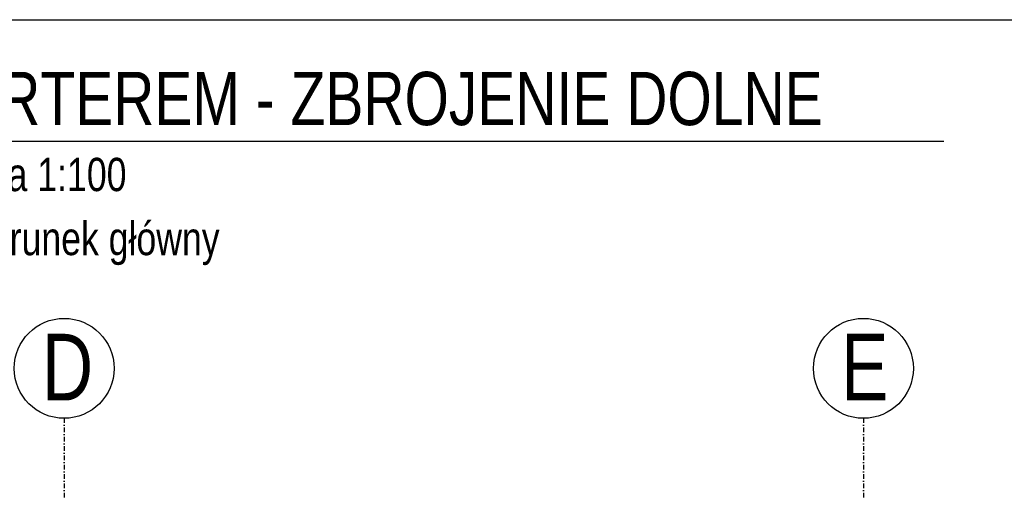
# Model space of a CAD drawing. Header units: millimetres. Extents: x -9392 to -3267, y -12126 to -7155.
# Tile 25 of 31: x -7382 to -6643, y -7509 to -7155. Entities that reach past the tile are written whole.
import ezdxf
from ezdxf.enums import TextEntityAlignment as Align

# ---------------------------------------------------------------- set-up
doc = ezdxf.new("R2010")
doc.units = ezdxf.units.MM
doc.header["$LTSCALE"] = 10
doc.linetypes.add('MO', pattern=[0.7, 0.35, -0.17, 0.01, -0.17])
doc.layers.add('BA_obw', color=230, linetype='Continuous', plot=False)
for name, color, linetype in [('BD_osm', 1, 'MO'), ('BD_txs', 2, 'Continuous'), ('BD_wic', 1, 'Continuous'), ('BZ_sym', 7, 'Continuous'), ('BZ_txg', 3, 'Continuous'), ('BZ_txs', 2, 'Continuous')]:
    doc.layers.add(name, color=color, linetype=linetype)
doc.styles.add('BIKTG', font='bikromsw.shx', dxfattribs={"width": 0.8})
doc.styles.add('BIKTS', font='bikromsw.shx', dxfattribs={"width": 0.8})

# ---------------------------------------------------------------- blocks, each defined once
blk = doc.blocks.new('eoprz')

msp = doc.modelspace()

# ---------------------------------------------------------------- linework, layer by layer
at = {"layer": 'BA_obw'}
msp.add_lwpolyline([(-9392.1, -7155.47), (-4856.59, -7155.47), (-4856.59, -11218.82), (-9392.1, -11218.82)], close=True, dxfattribs=at)
at = {"layer": 'BD_osm'}
for points in [[(-7348.89, -7454.57), (-7348.89, -10667.02)], [(-6748.89, -7454.57), (-6748.89, -10667.02)]]:
    msp.add_lwpolyline(points, dxfattribs=at)
at = {"layer": 'BD_wic'}
for centre in [(-7348.89, -7417.07), (-6748.89, -7417.07)]:
    msp.add_circle(centre, 37.5, dxfattribs=at)
at = {"layer": 'BZ_txg'}
msp.add_lwpolyline([(-8056.49, -7246.6), (-6688.55, -7246.6)], dxfattribs=at)

# ---------------------------------------------------------------- block references
at = {"layer": 'BZ_sym'}
ref = msp.add_blockref('eoprz', (-7372.69, -7246.6), dxfattribs=at)
ref.add_attrib('Nazwa', 'PŁYTA STROPOWA NAD PARTEREM - ZBROJENIE DOLNE', dxfattribs={"layer": 'BZ_txg', "height": 40, "style": 'BIKTG', "width": 0.8}).set_placement((-7372.69, -7214.6), align=Align.MIDDLE_CENTER)
ref.add_attrib('Skala', 'Skala 1:100', dxfattribs={"layer": 'BZ_txs', "height": 25, "style": 'BIKTS', "width": 0.8}).set_placement((-7372.69, -7271.6), align=Align.MIDDLE_CENTER)

# ---------------------------------------------------------------- texts
at = {"layer": 'BD_txs', "style": 'BIKTS', "width": 0.8}
for s, p in [('D', (-7365.7, -7441.13)), ('E', (-6765.7, -7441.13))]:
    msp.add_text(s, height=50, dxfattribs=at).set_placement(p)
at = {"layer": 'BZ_txs', "insert": (-7704.53, -7307.15), "char_height": 25, "width": 724.2451, "attachment_point": 1, "style": 'BIKTS'}
msp.add_mtext('Kierunek poziomy "X" - kierunek główny', dxfattribs=at)

doc.saveas('drawing.dxf')
